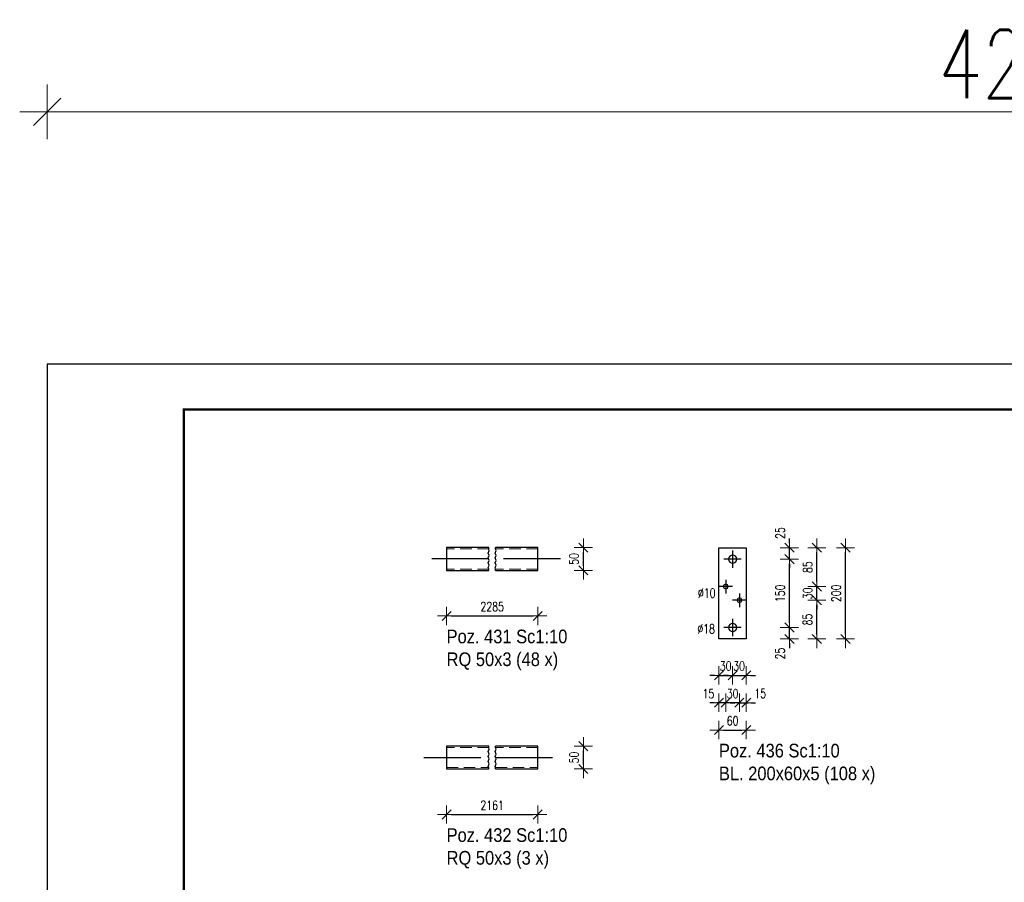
# Model space of a CAD drawing. Header units: millimetres. Extents: x -873 to -441, y 16945 to 17317.
# Tile 2 of 5: x -873 to -657, y 17128 to 17317. Entities that reach past the tile are written whole.
import ezdxf

# ---------------------------------------------------------------- set-up
doc = ezdxf.new("R2010")
doc.units = ezdxf.units.MM
doc.header["$LTSCALE"] = 10
doc.linetypes.add('HIDDEN', pattern=[0.375, 0.25, -0.125])
doc.linetypes.add('MITTE', pattern=[2, 1.25, -0.25, 0.25, -0.25])
doc.layers.get('Defpoints').update_dxf_attribs({"color": 1})
doc.layers.add('_FORMATKA', color=8, linetype='Continuous', plot=False)
for name, color, linetype, lineweight in [('_RAMKA', 7, 'Continuous', 35), ('PS_DIM', 4, 'Continuous', 13), ('PS_Hidden', 2, 'HIDDEN', 9), ('PS_Plate', 35, 'Continuous', 30), ('PS_Shape', 161, 'Continuous', 30), ('PS_SOLID', 7, 'Continuous', 30), ('PS_TEXT', 3, 'Continuous', 18)]:
    doc.layers.add(name, color=color, linetype=linetype, lineweight=lineweight)
doc.layers.add('PS_Mid', color=5, linetype='MITTE')
doc.styles.add('gil', font='txt', dxfattribs={"width": 0.9})
doc.styles.add('simplex', font='simplex.shx', dxfattribs={"width": 0.75})
doc.dimstyles.new('1_10_PRZ', dxfattribs={"dimtxt": 2, "dimasz": 1, "dimexe": 2, "dimexo": 5, "dimgap": 1, "dimtad": 1, "dimdec": 0, "dimlfac": 10, "dimtxsty": 'simplex', "dimblk": 'dimznak', "dimcen": 2, "dimse1": 1, "dimse2": 1, "dimclrt": 3, "dimadec": 1, "dimazin": 0, "dimtfac": 1, "dimtdec": 0, "dimtix": 1, "dimtmove": 2, "dimatfit": 3, "dimldrblk": 'dim-grot', "dimfxl": 1, "dimarcsym": 0})
doc.dimstyles.new('1_10_PRZ_DS1-LS10', dxfattribs={"dimtxt": 2, "dimasz": 1, "dimexe": 2, "dimexo": 5, "dimgap": 1, "dimtad": 1, "dimdec": 0, "dimlfac": 10, "dimtxsty": 'simplex', "dimblk": 'dimznak', "dimcen": 2, "dimse1": 1, "dimse2": 1, "dimclrt": 3, "dimadec": 1, "dimazin": 0, "dimtfac": 1, "dimtdec": 0, "dimtix": 1, "dimtmove": 2, "dimatfit": 3, "dimldrblk": 'dim-grot', "dimfxl": 1, "dimarcsym": 0})

# ---------------------------------------------------------------- blocks, each defined once
blk = doc.blocks.new('dim-grot')
blk.add_hatch(color=256).paths.add_polyline_path([(0, 0), (-2, 0.5), (-2, -0.5)])
blk.add_lwpolyline([(0, 0), (-2, 0.5), (-2, -0.5), (0, 0)])
blk = doc.blocks.new('dimznak')
at = {"color": 0}
for points in [[(0, 2), (0, -2)], [(-2, 0), (2, 0)]]:
    blk.add_lwpolyline(points, dxfattribs=at)
at = {"color": 2}
blk.add_lwpolyline([(1, 1), (-1, -1)], dxfattribs=at)
blk = doc.blocks.new('*D39')
at = {"layer": 'Defpoints', "color": 0, "transparency": 16777216}
for p in [(-716.63, 17183.71), (-719.63, 17181.21), (-716.63, 17173.21)]:
    blk.add_point(p, dxfattribs=at)
at = {"layer": 'PS_DIM', "color": 0, "lineweight": -2, "transparency": 16777216}
for p, q in [((-720.63, 17173.21), (-721.63, 17173.21)), ((-719.63, 17173.21), (-716.63, 17173.21)), ((-715.63, 17173.21), (-714.63, 17173.21))]:
    blk.add_line(p, q, dxfattribs=at)
blk.add_blockref('dimznak', (-719.63, 17173.21), dxfattribs=at)
at = {"layer": 'PS_DIM', "color": 0, "lineweight": -2, "transparency": 16777216, "rotation": 180}
blk.add_blockref('dimznak', (-716.63, 17173.21), dxfattribs=at)
at = {"layer": 'PS_DIM', "color": 3, "transparency": 16777216, "insert": (-718.15, 17175.25), "char_height": 2, "attachment_point": 5, "style": 'simplex'}
blk.add_mtext('30', dxfattribs=at)
blk = doc.blocks.new('*D40')
at = {"layer": 'Defpoints', "color": 0, "transparency": 16777216}
for p in [(-716.63, 17183.71), (-713.63, 17181.21), (-713.63, 17173.21)]:
    blk.add_point(p, dxfattribs=at)
at = {"layer": 'PS_DIM', "color": 0, "lineweight": -2, "transparency": 16777216}
for p, q in [((-717.63, 17173.21), (-718.63, 17173.21)), ((-716.63, 17173.21), (-713.63, 17173.21)), ((-712.63, 17173.21), (-711.63, 17173.21))]:
    blk.add_line(p, q, dxfattribs=at)
blk.add_blockref('dimznak', (-716.63, 17173.21), dxfattribs=at)
at = {"layer": 'PS_DIM', "color": 0, "lineweight": -2, "transparency": 16777216, "rotation": 180}
blk.add_blockref('dimznak', (-713.63, 17173.21), dxfattribs=at)
at = {"layer": 'PS_DIM', "color": 3, "transparency": 16777216, "insert": (-715.21, 17175.25), "char_height": 2, "attachment_point": 5, "style": 'simplex'}
blk.add_mtext('30', dxfattribs=at)
blk = doc.blocks.new('*D41')
at = {"layer": 'Defpoints', "color": 0, "transparency": 16777216}
for p in [(-715.13, 17189.71), (-713.63, 17181.21), (-713.63, 17167.21)]:
    blk.add_point(p, dxfattribs=at)
at = {"layer": 'PS_DIM', "color": 0, "lineweight": -2, "transparency": 16777216}
for p, q in [((-716.13, 17167.21), (-717.13, 17167.21)), ((-715.13, 17167.21), (-713.63, 17167.21)), ((-712.63, 17167.21), (-711.63, 17167.21))]:
    blk.add_line(p, q, dxfattribs=at)
blk.add_blockref('dimznak', (-715.13, 17167.21), dxfattribs=at)
at = {"layer": 'PS_DIM', "color": 0, "lineweight": -2, "transparency": 16777216, "rotation": 180}
blk.add_blockref('dimznak', (-713.63, 17167.21), dxfattribs=at)
at = {"layer": 'PS_DIM', "color": 3, "transparency": 16777216, "insert": (-710.56, 17169.25), "char_height": 2, "attachment_point": 5, "style": 'simplex'}
blk.add_mtext('15', dxfattribs=at)
blk = doc.blocks.new('*D44')
at = {"layer": 'Defpoints', "color": 0, "transparency": 16777216}
for p in [(-716.63, 17183.71), (-704.16, 17183.71), (-713.63, 17181.21)]:
    blk.add_point(p, dxfattribs=at)
at = {"layer": 'PS_DIM', "color": 0, "lineweight": -2, "transparency": 16777216}
for p, q in [((-704.16, 17184.71), (-704.16, 17185.71)), ((-704.16, 17181.21), (-704.16, 17183.71)), ((-704.16, 17180.21), (-704.16, 17179.21))]:
    blk.add_line(p, q, dxfattribs=at)
for p, rotation in [((-704.16, 17183.71), 270), ((-704.16, 17181.21), 90)]:
    blk.add_blockref('dimznak', p, dxfattribs=dict(at, rotation=rotation))
at = {"layer": 'PS_DIM', "color": 3, "transparency": 16777216, "insert": (-706.2, 17178), "char_height": 2, "attachment_point": 5, "rotation": 90, "style": 'simplex'}
blk.add_mtext('25', dxfattribs=at)
blk = doc.blocks.new('*D46')
at = {"layer": 'Defpoints', "color": 0, "transparency": 16777216}
for p in [(-713.63, 17201.21), (-704.16, 17201.21), (-716.63, 17198.71)]:
    blk.add_point(p, dxfattribs=at)
at = {"layer": 'PS_DIM', "color": 0, "lineweight": -2, "transparency": 16777216}
for p, q in [((-704.16, 17202.21), (-704.16, 17203.21)), ((-704.16, 17198.71), (-704.16, 17201.21)), ((-704.16, 17197.71), (-704.16, 17196.71))]:
    blk.add_line(p, q, dxfattribs=at)
for p, rotation in [((-704.16, 17201.21), 270), ((-704.16, 17198.71), 90)]:
    blk.add_blockref('dimznak', p, dxfattribs=dict(at, rotation=rotation))
at = {"layer": 'PS_DIM', "color": 3, "transparency": 16777216, "insert": (-706.2, 17204.43), "char_height": 2, "attachment_point": 5, "rotation": 90, "style": 'simplex'}
blk.add_mtext('25', dxfattribs=at)
blk = doc.blocks.new('*D64')
at = {"layer": 'Defpoints', "color": 0, "transparency": 16777216}
for p in [(-718.13, 17192.71), (-698.16, 17192.71), (-715.13, 17189.71)]:
    blk.add_point(p, dxfattribs=at)
at = {"layer": 'PS_DIM', "color": 0, "lineweight": -2, "transparency": 16777216}
for p, q in [((-698.16, 17193.71), (-698.16, 17194.71)), ((-698.16, 17189.71), (-698.16, 17192.71)), ((-698.16, 17188.71), (-698.16, 17187.71))]:
    blk.add_line(p, q, dxfattribs=at)
for p, rotation in [((-698.16, 17192.71), 270), ((-698.16, 17189.71), 90)]:
    blk.add_blockref('dimznak', p, dxfattribs=dict(at, rotation=rotation))
at = {"layer": 'PS_DIM', "color": 3, "transparency": 16777216, "insert": (-700.16, 17191.21), "char_height": 2, "attachment_point": 5, "rotation": 90, "style": 'simplex'}
blk.add_mtext('30', dxfattribs=at)
blk = doc.blocks.new('*D66')
at = {"layer": 'Defpoints', "color": 0, "transparency": 16777216}
for p in [(-718.13, 17192.71), (-715.13, 17189.71), (-718.13, 17167.21)]:
    blk.add_point(p, dxfattribs=at)
at = {"layer": 'PS_DIM', "color": 0, "lineweight": -2, "transparency": 16777216}
for p, q in [((-719.13, 17167.21), (-720.13, 17167.21)), ((-715.13, 17167.21), (-718.13, 17167.21)), ((-714.13, 17167.21), (-713.13, 17167.21))]:
    blk.add_line(p, q, dxfattribs=at)
blk.add_blockref('dimznak', (-718.13, 17167.21), dxfattribs=at)
at = {"layer": 'PS_DIM', "color": 0, "lineweight": -2, "transparency": 16777216, "rotation": 180}
blk.add_blockref('dimznak', (-715.13, 17167.21), dxfattribs=at)
at = {"layer": 'PS_DIM', "color": 3, "transparency": 16777216, "insert": (-716.63, 17169.21), "char_height": 2, "attachment_point": 5, "style": 'simplex'}
blk.add_mtext('30', dxfattribs=at)
blk = doc.blocks.new('*D67')
at = {"layer": 'Defpoints', "color": 0, "transparency": 16777216}
for p in [(-718.13, 17192.71), (-719.63, 17181.21), (-719.63, 17167.21)]:
    blk.add_point(p, dxfattribs=at)
at = {"layer": 'PS_DIM', "color": 0, "lineweight": -2, "transparency": 16777216}
for p, q in [((-720.63, 17167.21), (-721.63, 17167.21)), ((-718.13, 17167.21), (-719.63, 17167.21)), ((-717.13, 17167.21), (-716.13, 17167.21))]:
    blk.add_line(p, q, dxfattribs=at)
blk.add_blockref('dimznak', (-719.63, 17167.21), dxfattribs=at)
at = {"layer": 'PS_DIM', "color": 0, "lineweight": -2, "transparency": 16777216, "rotation": 180}
blk.add_blockref('dimznak', (-718.13, 17167.21), dxfattribs=at)
at = {"layer": 'PS_DIM', "color": 3, "transparency": 16777216, "insert": (-721.93, 17169.21), "char_height": 2, "attachment_point": 5, "style": 'simplex'}
blk.add_mtext('15', dxfattribs=at)
blk = doc.blocks.new('*D15')
at = {"color": 252, "lineweight": -2, "transparency": 16777216}
blk.add_line((-417, 352.33), (-3, 352.33), dxfattribs=at)
at = {"layer": 'Defpoints', "color": 0, "transparency": 16777216}
for p in [(0, 352.33), (-420, 297), (0, 297)]:
    blk.add_point(p, dxfattribs=at)
at = {"color": 252, "lineweight": -2, "transparency": 16777216, "xscale": 3, "yscale": 3, "zscale": 3, "rotation": 180}
blk.add_blockref('dimznak', (-420, 352.33), dxfattribs=at)
at = {"color": 252, "lineweight": -2, "transparency": 16777216, "xscale": 3, "yscale": 3, "zscale": 3}
blk.add_blockref('dimznak', (0, 352.33), dxfattribs=at)
at = {"color": 252, "transparency": 16777216, "insert": (-210, 362.83), "char_height": 15, "attachment_point": 5, "style": 'simplex'}
blk.add_mtext('420', dxfattribs=at)
blk = doc.blocks.new('*X72')
at = {"color": 1}
for p, q in [((-770.24, 17200.06), (-770.01, 17200.61)), ((-770.12, 17200.88), (-770.12, 17201.25)), ((-770.01, 17200.61), (-770.12, 17200.88)), ((-768.74, 17200.06), (-768.51, 17200.61)), ((-768.62, 17200.88), (-768.62, 17201.25)), ((-768.51, 17200.61), (-768.62, 17200.88)), ((-770.01, 17199.52), (-770.24, 17200.06)), ((-770.24, 17198.98), (-770.01, 17199.52)), ((-770.01, 17198.44), (-770.24, 17198.98)), ((-770.24, 17197.9), (-770.01, 17198.44)), ((-768.51, 17199.52), (-768.74, 17200.06)), ((-768.74, 17198.98), (-768.51, 17199.52)), ((-768.51, 17198.44), (-768.74, 17198.98)), ((-768.74, 17197.9), (-768.51, 17198.44)), ((-770.01, 17197.36), (-770.24, 17197.9)), ((-770.24, 17196.81), (-770.01, 17197.36)), ((-770.12, 17196.54), (-770.24, 17196.81)), ((-770.12, 17196.25), (-770.12, 17196.54)), ((-768.51, 17197.36), (-768.74, 17197.9)), ((-768.74, 17196.81), (-768.51, 17197.36)), ((-768.62, 17196.54), (-768.74, 17196.81)), ((-768.62, 17196.25), (-768.62, 17196.54))]:
    blk.add_line(p, q, dxfattribs=at)
at = {"layer": 'PS_Hidden', "color": 2, "linetype": 'HIDDEN'}
for p, q in [((-770.12, 17200.95), (-779.37, 17200.95)), ((-759.37, 17200.95), (-768.62, 17200.95)), ((-770.12, 17196.55), (-779.37, 17196.55)), ((-759.37, 17196.55), (-768.62, 17196.55))]:
    blk.add_line(p, q, dxfattribs=at)
at = {"layer": 'PS_Mid', "color": 5, "linetype": 'MITTE'}
for p, q in [((-770.12, 17198.75), (-784.37, 17198.75)), ((-754.37, 17198.75), (-768.62, 17198.75))]:
    blk.add_line(p, q, dxfattribs=at)
at = {"layer": 'PS_SOLID', "color": 7, "linetype": 'Continuous'}
for p, q in [((-770.12, 17201.25), (-779.37, 17201.25)), ((-779.37, 17201.25), (-779.37, 17196.25)), ((-759.37, 17201.25), (-768.62, 17201.25)), ((-759.37, 17196.55), (-759.37, 17201.25)), ((-779.37, 17196.25), (-770.12, 17196.25)), ((-768.62, 17196.25), (-759.37, 17196.25)), ((-759.37, 17196.25), (-759.37, 17196.55))]:
    blk.add_line(p, q, dxfattribs=at)
blk = doc.blocks.new('*X73')
at = {"color": 3, "style": 'gil', "width": 0.9}
for s, p in [('Poz. 431 Sc1:10', (-779.37, 17180.25)), ('RQ 50x3 (48 x)', (-779.37, 17175.25))]:
    blk.add_text(s, height=3, dxfattribs=at).set_placement(p)
blk = doc.blocks.new('*X74')
at = {"color": 1}
for p, q in [((-770.24, 17156.5), (-770.01, 17157.04)), ((-770.12, 17157.32), (-770.12, 17157.69)), ((-770.01, 17157.04), (-770.12, 17157.32)), ((-768.74, 17156.5), (-768.51, 17157.04)), ((-768.62, 17157.32), (-768.62, 17157.69)), ((-768.51, 17157.04), (-768.62, 17157.32)), ((-770.01, 17155.96), (-770.24, 17156.5)), ((-770.24, 17155.42), (-770.01, 17155.96)), ((-770.01, 17154.88), (-770.24, 17155.42)), ((-770.24, 17154.34), (-770.01, 17154.88)), ((-768.51, 17155.96), (-768.74, 17156.5)), ((-768.74, 17155.42), (-768.51, 17155.96)), ((-768.51, 17154.88), (-768.74, 17155.42)), ((-768.74, 17154.34), (-768.51, 17154.88)), ((-770.01, 17153.79), (-770.24, 17154.34)), ((-770.24, 17153.25), (-770.01, 17153.79)), ((-770.12, 17152.98), (-770.24, 17153.25)), ((-770.12, 17152.69), (-770.12, 17152.98)), ((-768.51, 17153.79), (-768.74, 17154.34)), ((-768.74, 17153.25), (-768.51, 17153.79)), ((-768.62, 17152.98), (-768.74, 17153.25)), ((-768.62, 17152.69), (-768.62, 17152.98))]:
    blk.add_line(p, q, dxfattribs=at)
at = {"layer": 'PS_Hidden', "color": 2, "linetype": 'HIDDEN'}
for p, q in [((-770.12, 17157.39), (-779.37, 17157.39)), ((-759.37, 17157.39), (-768.62, 17157.39)), ((-779.37, 17152.99), (-770.12, 17152.99)), ((-768.62, 17152.99), (-759.37, 17152.99))]:
    blk.add_line(p, q, dxfattribs=at)
at = {"layer": 'PS_Mid', "color": 5, "linetype": 'MITTE'}
for p, q in [((-784.37, 17155.19), (-770.12, 17155.19)), ((-768.62, 17155.19), (-754.37, 17155.19))]:
    blk.add_line(p, q, dxfattribs=at)
at = {"layer": 'PS_SOLID', "color": 7, "linetype": 'Continuous'}
for p, q in [((-770.12, 17157.69), (-779.37, 17157.69)), ((-779.37, 17157.69), (-779.37, 17152.69)), ((-759.37, 17157.69), (-768.62, 17157.69)), ((-759.37, 17152.99), (-759.37, 17157.69)), ((-779.37, 17152.69), (-770.12, 17152.69)), ((-768.62, 17152.69), (-759.37, 17152.69)), ((-759.37, 17152.69), (-759.37, 17152.99))]:
    blk.add_line(p, q, dxfattribs=at)
blk = doc.blocks.new('*X75')
at = {"color": 3, "style": 'gil', "width": 0.9}
for s, p in [('Poz. 432 Sc1:10', (-779.37, 17136.69)), ('RQ 50x3 (3 x)', (-779.37, 17131.69))]:
    blk.add_text(s, height=3, dxfattribs=at).set_placement(p)
blk = doc.blocks.new('*X82')
at = {"layer": 'PS_Mid', "color": 5, "linetype": 'MITTE'}
for p, q in [((-716.63, 17200.61), (-716.63, 17196.81)), ((-714.73, 17198.71), (-718.53, 17198.71)), ((-718.13, 17194.21), (-718.13, 17191.21)), ((-716.63, 17192.71), (-719.63, 17192.71)), ((-713.63, 17189.71), (-716.63, 17189.71)), ((-715.13, 17191.21), (-715.13, 17188.21)), ((-716.63, 17185.61), (-716.63, 17181.81)), ((-714.73, 17183.71), (-718.53, 17183.71))]:
    blk.add_line(p, q, dxfattribs=at)
at = {"layer": 'PS_SOLID', "color": 7, "linetype": 'Continuous'}
for p, q in [((-719.63, 17201.21), (-713.63, 17201.21)), ((-719.63, 17181.21), (-719.63, 17201.21)), ((-713.63, 17201.21), (-713.63, 17181.21)), ((-713.63, 17181.21), (-719.63, 17181.21))]:
    blk.add_line(p, q, dxfattribs=at)
at = {"layer": 'PS_SOLID', "color": 7, "extrusion": (0, 0, -1)}
for centre, radius in [((716.63, 17198.71), 0.9), ((718.13, 17192.71), 0.5), ((715.13, 17189.71), 0.5), ((716.63, 17183.71), 0.9)]:
    blk.add_circle(centre, radius, dxfattribs=at)
blk = doc.blocks.new('*X83')
at = {"color": 3, "style": 'gil', "width": 0.9}
for s, p in [('Poz. 436 Sc1:10', (-719.63, 17155.21)), ('BL. 200x60x5 (108 x)', (-719.63, 17150.21))]:
    blk.add_text(s, height=3, dxfattribs=at).set_placement(p)
blk = doc.blocks.new('*U14')
at = {"layer": '_FORMATKA', "lineweight": -3}
blk.add_lwpolyline([(-420, 0), (0, 0), (0, 297), (-420, 297)], close=True, dxfattribs=at)
at = {"layer": '_RAMKA', "lineweight": -3, "const_width": 0.5}
blk.add_lwpolyline([(-390, 10), (-10, 10), (-10, 287), (-390, 287)], close=True, dxfattribs=at)
dim = blk.add_linear_dim(base=(0, 352.33), p1=(-420, 297), p2=(0, 297), dimstyle='1_10_PRZ', override={"dimscale": 3, "dimtxt": 5, "dimlfac": 1, "dimclrd": 252, "dimclrt": 252})
dim.commit()
dim.dimension.update_dxf_attribs({"geometry": '*D15', "text_midpoint": (-210, 362.83)})

msp = doc.modelspace()

# ---------------------------------------------------------------- block references
at = {"layer": 'PS_DIM'}
msp.add_blockref('*U14', (-447.02, 16944.51), dxfattribs=at)
at = {"layer": 'PS_Plate'}
msp.add_blockref('*X82', (0, 0), dxfattribs=at)
at = {"layer": 'PS_Shape', "color": 227}
for name in ['*X72', '*X74']:
    msp.add_blockref(name, (0, 0), dxfattribs=at)
at = {"layer": 'PS_TEXT'}
for name in ['*X73', '*X83', '*X75']:
    msp.add_blockref(name, (0, 0), dxfattribs=at)

# ---------------------------------------------------------------- texts
at = {"layer": 'PS_DIM', "char_height": 2, "attachment_point": 7, "style": 'simplex'}
for s, insert in [('\\A1;%%c10', (-724.23, 17190.26)), ('\\A1;%%c18', (-724.36, 17182.42))]:
    msp.add_mtext(s, dxfattribs=dict(at, insert=insert))

# ---------------------------------------------------------------- dimensions: what is measured, and where the dimension line sits
at = {"layer": 'PS_DIM'}
for base, p1, p2, picture, middle in [((-704.16, 17201.21), (-716.63, 17198.71), (-713.63, 17201.21), '*D46', (-706.2, 17204.43)), ((-704.16, 17183.71), (-713.63, 17181.21), (-716.63, 17183.71), '*D44', (-706.2, 17178))]:
    dim = msp.add_linear_dim(base=base, p1=p1, p2=p2, angle=90, text='25', dimstyle='1_10_PRZ_DS1-LS10', dxfattribs=at)
    dim.commit()
    dim.dimension.update_dxf_attribs({"geometry": picture, "text_midpoint": middle, "dimtype": 128})
for base, p1, p2, location, text in [((-749.37, 17201.25), (-759.37, 17196.25), (-759.37, 17201.25), (-751.41, 17198.75), '50'), ((-691.87, 17201.21), (-719.63, 17181.21), (-719.63, 17201.21), (-693.91, 17191.21), '200'), ((-704.16, 17198.71), (-716.63, 17183.71), (-716.63, 17198.71), (-706.2, 17191.21), '150'), ((-698.16, 17189.71), (-713.63, 17181.21), (-715.13, 17189.71), (-700.2, 17185.46), '85'), ((-749.37, 17157.69), (-759.37, 17152.69), (-759.37, 17157.69), (-751.41, 17155.19), '50')]:
    msp.add_linear_dim(base=base, p1=p1, p2=p2, angle=90, location=location, text=text, dimstyle='1_10_PRZ_DS1-LS10', dxfattribs=at).render()
msp.add_linear_dim(base=(-698.16, 17201.21), p1=(-718.13, 17192.71), p2=(-713.63, 17201.21), angle=90, dimstyle='1_10_PRZ', dxfattribs=at).render()
for base, p1, p2, location, text in [((-759.37, 17186.25), (-779.37, 17196.25), (-759.37, 17196.25), (-769.37, 17188.29), '2285'), ((-713.63, 17161.21), (-719.63, 17181.21), (-713.63, 17181.21), (-716.63, 17163.25), '60'), ((-759.37, 17142.69), (-779.37, 17152.69), (-759.37, 17152.69), (-769.37, 17144.73), '2161')]:
    msp.add_linear_dim(base=base, p1=p1, p2=p2, location=location, text=text, dimstyle='1_10_PRZ_DS1-LS10', dxfattribs=at).render()
dim = msp.add_linear_dim(base=(-698.16, 17192.71), p1=(-715.13, 17189.71), p2=(-718.13, 17192.71), angle=90, dimstyle='1_10_PRZ', dxfattribs=at)
dim.commit()
dim.dimension.update_dxf_attribs({"geometry": '*D64', "text_midpoint": (-700.16, 17191.21)})
dim = msp.add_linear_dim(base=(-719.63, 17167.21), p1=(-718.13, 17192.71), p2=(-719.63, 17181.21), dimstyle='1_10_PRZ', dxfattribs=at)
dim.commit()
dim.dimension.update_dxf_attribs({"geometry": '*D67', "text_midpoint": (-721.93, 17169.21), "dimtype": 128})
dim = msp.add_linear_dim(base=(-718.13, 17167.21), p1=(-715.13, 17189.71), p2=(-718.13, 17192.71), dimstyle='1_10_PRZ', dxfattribs=at)
dim.commit()
dim.dimension.update_dxf_attribs({"geometry": '*D66', "text_midpoint": (-716.63, 17169.21)})
for base, p1, p2, text, picture, middle in [((-713.63, 17167.21), (-715.13, 17189.71), (-713.63, 17181.21), '15', '*D41', (-710.56, 17169.25)), ((-716.63, 17173.21), (-719.63, 17181.21), (-716.63, 17183.71), '30', '*D39', (-718.15, 17175.25)), ((-713.63, 17173.21), (-716.63, 17183.71), (-713.63, 17181.21), '30', '*D40', (-715.21, 17175.25))]:
    dim = msp.add_linear_dim(base=base, p1=p1, p2=p2, text=text, dimstyle='1_10_PRZ_DS1-LS10', dxfattribs=at)
    dim.commit()
    dim.dimension.update_dxf_attribs({"geometry": picture, "text_midpoint": middle, "dimtype": 128})

doc.saveas('drawing.dxf')
